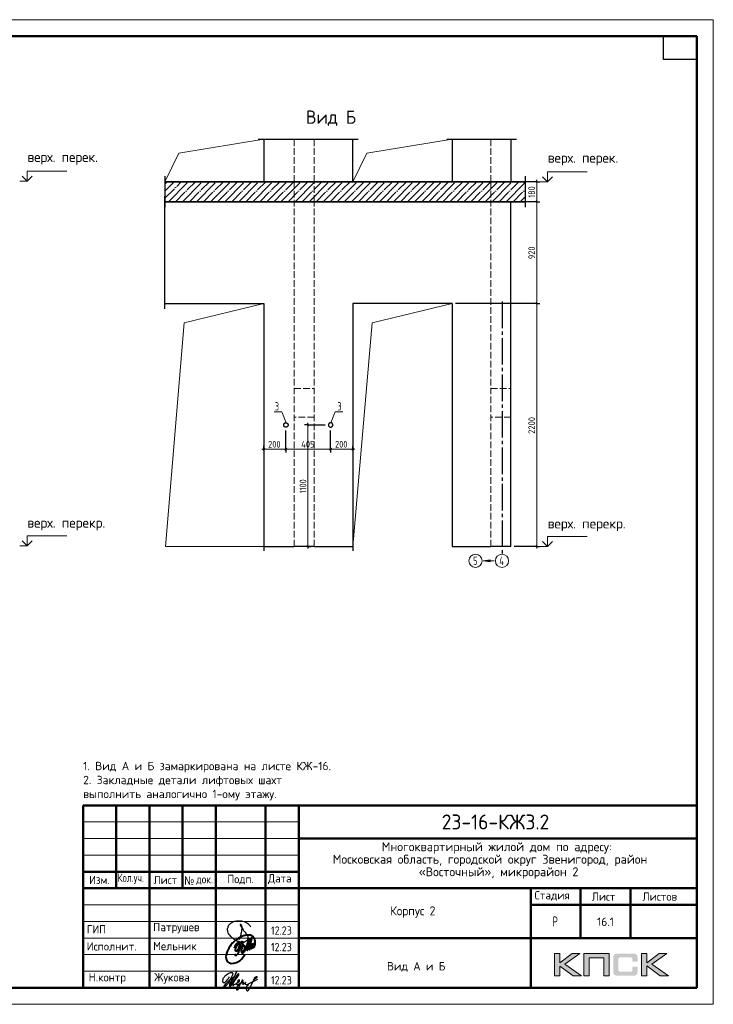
# Model space of a CAD drawing. Header units: millimetres. Extents: x -49773 to 2322955, y -3321 to 58485.
# Tile 196 of 256: x 853577 to 874490, y -1580 to 28120. Entities that reach past the tile are written whole.
import ezdxf

# ---------------------------------------------------------------- set-up
doc = ezdxf.new("R2010")
doc.units = ezdxf.units.MM
for name, pattern in [('______11', [500, 400, -50, 0, -50]), ('______2', [270, 200, -70]), ('______5', [1100, 800, -100, 100, -100])]:
    doc.linetypes.add(name, pattern=pattern)
for name, color, linetype, lineweight in [('Standard', 7, 'Continuous', 25), ('Высотная отметки_ общее', 7, 'Continuous', 13), ('Основная', 7, 'Continuous', 40), ('Перекрытие_ общее', 7, 'Continuous', 35), ('Размерная линия_ общее', 7, 'Continuous', 13), ('Стена наружная_ Сайдинг', 7, 'Continuous', 35), ('Стена_ общее', 7, 'Continuous', 35)]:
    doc.layers.add(name, color=color, linetype=linetype, lineweight=lineweight)
doc.layers.add('Осевая линия_ общее', color=7, linetype='______5', lineweight=13, true_color=0xa0a0a0)
doc.styles.add('ISOCPEUR', font='txt')
doc.styles.add('Segoe UI Symbol', font='txt')

# ---------------------------------------------------------------- blocks, each defined once
blk = doc.blocks.new('яяя')
at = {"lineweight": 30}
for points in [[(345424, 110432), (345425, 110410), (345424, 110397), (345417, 110379), (345406, 110350), (345390, 110319), (345357, 110275), (345310, 110221), (345265, 110176), (345198, 110110), (345161, 110077), (345133, 110066), (345116, 110066), (345102, 110075), (345090, 110091), (345082, 110115), (345074, 110146), (345066, 110182), (345064, 110206), (345067, 110234), (345077, 110278), (345095, 110320), (345114, 110361), (345134, 110395), (345159, 110428), (345195, 110469), (345228, 110506), (345284, 110560), (345331, 110595), (345379, 110625), (345435, 110648), (345486, 110670), (345532, 110686), (345573, 110696), (345605, 110698), (345621, 110695), (345635, 110687), (345648, 110671), (345656, 110649), (345659, 110625), (345659, 110583), (345656, 110553), (345647, 110523), (345635, 110489), (345387, 110033), (345349, 109985), (345311, 109948), (345247, 109889), (345209, 109858), (345192, 109844), (345180, 109837), (345157, 109833), (345150, 109835), (345140, 109842), (345135, 109856), (345138, 109881), (345148, 109892), (345183, 109930), (345267, 110024), (345343, 110105), (345455, 110213), (345617, 110343), (345775, 110456), (345811, 110526), (345838, 110607), (345890, 110740), (345902, 110771), (345698, 110295), (345672, 110226), (345626, 110132), (345572, 110032), (345518, 109953), (345481, 109918), (345497, 110001), (345567, 110147), (345655, 110301), (345760, 110442)], [(345481, 109918), (345476, 109896), (345475, 109874), (345485, 109861), (345506, 109866), (345539, 109891), (345632, 109983), (345968, 110450), (346022, 110527), (346029, 110560), (346027, 110579), (346026, 110590), (346010, 110605), (345993, 110609), (345975, 110601), (345962, 110584), (345954, 110562), (345857, 110421), (345783, 110292), (345741, 110183), (345701, 110079), (345665, 109985), (345660, 109952), (345666, 109929), (345669, 109915), (345682, 109910), (345702, 109914), (345735, 109941), (345846, 110007), (346065, 110160), (346075, 110193), (346070, 110217), (346066, 110236), (346052, 110241), (346030, 110241), (346007, 110228), (345978, 110203), (345960, 110164), (345892, 110010), (345895, 109986), (345904, 109966), (345925, 109964), (345969, 109968), (346045, 110000), (346218, 110114), (346261, 110154), (346280, 110184), (346282, 110210), (346278, 110225), (346263, 110229), (346241, 110222), (346220, 110198), (346162, 110049), (345989, 109904), (345932, 109849), (345906, 109805), (345891, 109739), (345890, 109690), (345899, 109652), (345924, 109647), (345956, 109655), (345980, 109674), (346058, 109838), (346158, 110046), (346261, 110098), (346314, 110120), (346292, 110079), (346269, 110036), (346261, 110008), (346267, 109998), (346293, 109998), (346363, 110039), (346445, 110095), (346421, 110068), (346414, 110040), (346407, 110011), (346416, 109990), (346466, 109972), (346509, 109977), (346574, 109984), (347172, 110293)], [(346586, 109971), (346543, 109917), (346509, 109873), (346489, 109825), (346475, 109767), (346472, 109710), (346478, 109675), (346485, 109641), (346501, 109621), (346517, 109602), (346542, 109589), (346568, 109592), (346605, 109620), (346680, 109731), (346736, 109842), (346865, 110115), (346962, 110290), (346969, 110318), (346979, 110360), (347013, 110403), (347056, 110434), (347091, 110450), (347109, 110450), (347121, 110434), (347115, 110405), (347072, 110355), (347012, 110307), (346924, 110222)]]:
    blk.add_lwpolyline(points, dxfattribs=at)
blk = doc.blocks.new('Из_буфера32210')
at = {"color": 7, "lineweight": 25}
blk.add_lwpolyline([(357, 84), (386, 160), (399, 213), (405, 239), (412, 268), (420, 299), (427, 339), (434, 380), (437, 414), (438, 442), (436, 466), (430, 489), (425, 504), (417, 519), (409, 531), (405, 535), (403, 536), (400, 539), (394, 541), (387, 543), (383, 542), (379, 539), (377, 534), (377, 528), (379, 523), (438, 428), (470, 382), (484, 365), (504, 341), (528, 310), (551, 280), (562, 264), (575, 247), (582, 235), (589, 220), (599, 198), (606, 184), (610, 167), (611, 155), (612, 143), (611, 127), (609, 116), (603, 96), (596, 82), (588, 69), (579, 56), (563, 43), (551, 34), (539, 25), (524, 16), (511, 10), (494, 5), (481, 3), (456, 0), (432, 1), (415, 3), (396, 6), (375, 11), (355, 19), (336, 24), (310, 31), (293, 39), (269, 53), (243, 69), (223, 80), (202, 93), (180, 109), (152, 128), (126, 152), (98, 182), (77, 211), (52, 241), (32, 266), (20, 293), (8, 329), (3, 348), (1, 373), (0, 393), (1, 417), (6, 440), (13, 454), (20, 476), (26, 497), (38, 517), (47, 529), (60, 548), (75, 563), (95, 581), (115, 593), (135, 606), (161, 618), (187, 628), (213, 638), (251, 647), (282, 653), (319, 655), (353, 655), (384, 652), (418, 648), (460, 641), (503, 628), (544, 611), (579, 594), (611, 573), (639, 545), (666, 515), (679, 496), (694, 471)], dxfattribs=at)
blk = doc.blocks.new('Из_буфера5543')
at = {"layer": 'Основная'}
for points in [[(762, 497), (761, 475), (762, 458), (767, 452), (778, 451), (786, 456), (792, 470), (796, 479), (799, 485), (802, 495), (805, 507), (808, 516), (812, 533), (814, 535), (801, 505), (800, 490), (800, 477), (805, 470), (820, 476), (824, 483), (826, 494), (829, 504), (833, 526), (835, 530), (842, 548), (846, 564), (852, 580), (855, 593), (859, 605), (862, 610), (866, 617), (856, 574), (856, 555), (851, 540), (848, 519), (849, 504), (848, 495), (853, 493), (861, 496), (863, 501), (868, 518), (873, 541), (876, 550), (880, 574), (883, 591), (886, 612), (881, 686), (874, 707), (870, 726), (859, 756), (851, 767), (838, 790), (819, 809), (794, 828), (785, 830), (763, 839), (748, 848), (721, 853), (704, 855), (666, 856), (639, 856), (599, 849), (579, 842), (535, 829), (485, 816), (420, 783), (378, 759), (341, 732), (282, 688), (227, 640), (195, 610), (157, 566), (127, 518), (88, 464), (57, 403), (39, 361), (27, 325), (16, 296), (6, 253), (0, 203), (7, 156), (13, 124), (29, 84), (60, 48), (75, 35), (98, 20), (138, 4), (165, 0), (237, 4), (277, 13), (317, 25), (365, 46), (428, 93), (474, 130), (516, 180), (554, 236), (582, 281)], [(265, 457), (281, 514), (299, 558), (312, 579), (332, 604), (345, 612), (360, 622), (376, 623), (382, 623), (387, 620), (391, 616), (396, 603), (399, 595), (402, 580), (403, 561), (401, 532), (394, 489), (386, 464), (379, 450), (372, 431), (365, 419), (358, 406), (348, 395), (338, 381), (328, 373), (313, 368), (304, 368), (296, 375), (294, 382), (290, 395), (293, 410), (293, 423), (297, 453), (305, 480), (308, 489), (320, 515), (328, 532), (344, 563), (361, 581), (377, 600), (395, 620), (414, 636), (448, 646), (472, 651), (482, 649), (493, 639), (502, 619), (507, 608), (508, 574), (505, 541), (499, 519), (483, 494), (469, 476), (459, 470), (443, 469), (439, 469)], [(503, 678), (478, 638), (464, 604), (452, 565), (440, 538), (428, 496), (422, 475), (417, 459), (413, 438), (402, 411), (395, 387), (383, 357), (378, 335), (370, 322), (367, 317), (359, 302), (348, 280), (336, 260), (324, 251), (310, 240), (299, 237), (292, 237), (288, 239), (281, 248), (278, 254), (278, 272), (276, 276), (276, 280)], [(496, 377), (509, 373), (536, 381), (548, 392), (559, 405), (565, 424), (573, 446), (576, 461), (579, 481), (579, 496), (575, 512), (567, 526), (551, 531), (538, 533), (529, 527), (518, 519), (505, 506), (501, 498), (495, 491), (490, 482), (482, 466), (479, 458), (472, 435), (468, 429), (464, 416), (460, 401), (461, 392), (462, 373), (465, 356), (469, 345), (477, 337), (483, 324), (496, 316), (511, 315), (524, 318), (535, 326), (547, 340), (554, 347), (566, 364), (572, 374), (579, 385), (593, 419), (599, 436), (606, 452), (616, 479), (623, 504), (629, 521), (635, 533), (637, 542), (643, 556), (644, 557), (652, 576), (658, 592), (688, 673), (724, 750), (651, 489), (636, 412), (636, 406), (639, 402), (645, 401), (649, 402), (651, 406), (655, 416), (660, 420), (661, 427), (665, 436), (668, 446), (753, 720), (780, 779), (715, 511), (710, 476), (706, 424), (712, 420), (718, 419), (725, 426), (729, 430), (733, 436), (737, 445), (741, 458), (745, 471), (747, 484), (749, 488), (761, 511), (768, 534), (772, 548), (776, 561), (781, 570), (788, 582), (792, 587), (802, 594), (804, 592), (807, 589), (807, 579), (807, 575), (804, 562), (805, 556), (800, 541), (793, 526), (784, 512), (774, 498), (767, 491), (762, 486), (760, 488), (763, 507), (764, 513), (767, 525), (769, 537), (771, 545)]]:
    blk.add_lwpolyline(points, dxfattribs=at)

msp = doc.modelspace()

# ---------------------------------------------------------------- hatches: boundary and pattern name
h = msp.add_hatch(color=256)
h.paths.add_polyline_path([(870462.8, -51.1), (870235.3, -51.1), (869863.3, -331.2), (869863.3, -51.1), (869705.7, -51.1), (869705.7, -723.2), (869863.3, -723.2), (869863.3, -428), (870265.8, -723.2), (870517.5, -723.2), (870016.8, -367.8)])
h.paths.add_polyline_path([(870745.7, -177.7), (871191, -177.7), (871191, -723.2), (871347.2, -723.2), (871347.2, -51.1), (871180.6, -51.1), (870589.4, -51.1), (870589.4, -210.2), (870589.4, -723.2), (870745.7, -723.2)])
h.paths.add_polyline_path([(872485.4, -47.7), (872327.7, -47.7), (872327.7, -720.5), (872485.4, -720.5), (872485.4, -424.5), (872887.8, -720.5), (873139.5, -720.5), (872638.9, -364.4), (873084.9, -47.7), (872858.1, -47.7), (872485.4, -327.7)])
msp.add_hatch(color=256).paths.add_polyline_path([(872196.4, -122.3), (872194.3, -114.7), (872191.5, -108.5), (872188.1, -102.3), (872184.6, -96.1), (872181.1, -91.2), (872177, -86.4), (872172.9, -81.5), (872168.7, -77.4), (872163.2, -73.9), (872157.6, -69.8), (872151.4, -66.3), (872144.5, -63.6), (872137.6, -60.8), (872130, -58), (872122.4, -56), (872104.4, -52.5), (872085, -49.7), (872063.6, -48.4), (872040.1, -47.7), (871639, -47.7), (871615.5, -48.4), (871594.8, -49.7), (871574.7, -52.5), (871557.4, -56), (871549.1, -58.7), (871541.5, -60.8), (871534.6, -63.6), (871528.4, -67), (871522.2, -69.8), (871516, -73.9), (871511.1, -77.4), (871506.3, -81.5), (871502.1, -86.4), (871498.7, -91.2), (871494.5, -96.1), (871491.1, -102.3), (871488.3, -108.5), (871485.5, -115.4), (871482.8, -122.3), (871480.7, -130), (871477.2, -146.5), (871474.5, -164.5), (871472.4, -184.6), (871472.4, -206.7), (871472.4, -560.7), (871472.4, -582.9), (871474.5, -602.9), (871477.2, -621.6), (871480.7, -638.2), (871482.8, -645.8), (871485.5, -652.7), (871488.3, -659.6), (871491.1, -665.8), (871494.5, -671.4), (871498.7, -676.9), (871502.1, -681.7), (871506.3, -686.6), (871511.1, -690.7), (871516.6, -694.2), (871522.2, -697.7), (871528.4, -701.1), (871534.6, -704.6), (871542.2, -706.6), (871549.1, -709.4), (871557.4, -711.5), (871574.7, -715.6), (871594.8, -717.7), (871616.2, -719.8), (871639, -720.5), (872040.1, -720.5), (872063.6, -719.8), (872085, -718.4), (872104.4, -715.6), (872121.7, -712.2), (872130, -709.4), (872137.6, -707.3), (872144.5, -704.6), (872151.4, -701.1), (872157.6, -698.3), (872163.2, -694.2), (872168.7, -690.7), (872172.9, -686.6), (872177, -682.4), (872181.1, -676.9), (872184.6, -672.1), (872188.1, -665.8), (872191.5, -659.6), (872194.3, -653.4), (872196.4, -645.8), (872199.1, -638.2), (872202.6, -621.6), (872205.4, -603.6), (872206.7, -582.9), (872207.4, -560.7), (872207.4, -449.4), (872050.5, -449.4), (872050.5, -540), (872050.5, -546.2), (872049.8, -552.4), (872048.4, -558), (872047, -563.5), (872044.9, -568.3), (872042.9, -572.5), (872040.1, -576.6), (872036.6, -580.1), (872033.2, -583.6), (872029, -586.3), (872024.2, -588.4), (872019.3, -590.5), (872014.5, -591.9), (872008.3, -592.5), (872002.1, -593.2), (871995.8, -593.9), (871672.2, -593.9), (871666.7, -593.2), (871661.9, -592.5), (871657.7, -590.5), (871653.6, -588.4), (871649.4, -585.6), (871645.9, -582.9), (871642.5, -579.4), (871639.7, -575.3), (871637, -571.1), (871634.9, -567), (871632.8, -562.1), (871631.4, -557.3), (871629.4, -547.6), (871628.7, -537.9), (871628.7, -215), (871628.7, -209.5), (871629.4, -203.9), (871630.7, -199.1), (871632.1, -194.3), (871633.5, -190.1), (871635.6, -186.7), (871638.3, -183.2), (871641.1, -179.7), (871644.6, -177), (871648, -174.2), (871652.2, -172.1), (871656.3, -170.7), (871661.2, -169.4), (871666, -168.7), (871671.5, -168), (871677.1, -168), (871995.8, -168), (872002.1, -168), (872008.3, -168.7), (872013.8, -170.1), (872018.7, -171.4), (872023.5, -173.5), (872028.3, -175.6), (872032.5, -179), (872035.9, -181.8), (872039.4, -186), (872042.2, -190.1), (872044.9, -194.3), (872047, -199.1), (872048.4, -203.9), (872049.8, -209.5), (872050.5, -215.7), (872050.5, -221.9), (872050.5, -295.9), (872207.4, -295.9), (872207.4, -206.7), (872206.7, -184.6), (872205.4, -164.5), (872202.6, -146.5), (872198.4, -130)])
at = {"layer": 'Осевая линия_ общее', "linetype": 'Continuous', "lineweight": 13, "transparency": 33554687}
msp.add_hatch(color=7, dxfattribs=at).paths.add_polyline_path([(867762.3, 11826.3), (867552.3, 11796.4), (867762.3, 11766.3)])

# ---------------------------------------------------------------- linework, layer by layer
at = {"lineweight": 0}
for points in [[(869705.7, -723.2), (869705.7, -51.1), (869863.3, -51.1), (869863.3, -331.2), (870235.3, -51.1), (870462.8, -51.1), (870016.8, -367.8), (870517.5, -723.2), (870265.8, -723.2), (869863.3, -428), (869863.3, -723.2), (869705.7, -723.2)], [(870745.7, -723.2), (870745.7, -177.7), (871191, -177.7), (871191, -723.2), (871347.2, -723.2), (871347.2, -51.1), (871180.6, -51.1), (870589.4, -51.1), (870589.4, -210.2), (870589.4, -723.2), (870745.7, -723.2)], [(872327.7, -720.5), (872327.7, -47.7), (872485.4, -47.7), (872485.4, -327.7), (872858.1, -47.7), (873084.9, -47.7), (872638.9, -364.4), (873139.5, -720.5), (872887.8, -720.5), (872485.4, -424.5), (872485.4, -720.5), (872327.7, -720.5)]]:
    msp.add_lwpolyline(points, close=True, dxfattribs=at)
at = {"layer": 'Standard', "color": 7, "linetype": 'Continuous', "lineweight": 25, "transparency": 33554687}
for p, q in [((860769, 24515.3), (862019, 24515.3)), ((861685.7, 24515.3), (862619, 24515.3)), ((862285.7, 24515.3), (863785.7, 24515.3)), ((866452.3, 24515.3), (867952.3, 24515.3)), ((867619, 24515.3), (868552.3, 24515.3)), ((857956.6, 23396.4), (857956.6, 22463)), ((868823.3, 22463), (868823.3, 23396.4)), ((857956.6, 19396.4), (857956.6, 22796.4))]:
    msp.add_line(p, q, dxfattribs=at)
at = {"layer": 'Standard', "color": 253, "linetype": '______11', "lineweight": 13, "true_color": 0xababab, "transparency": 33554687}
for p, q in [((857956.6, 23161.8), (858024.5, 23229.7)), ((857956.6, 22737.5), (858448.7, 23229.7)), ((858273, 22629.7), (858873, 23229.7)), ((858697.3, 22629.7), (859297.3, 23229.7)), ((859121.5, 22629.7), (859721.5, 23229.7)), ((859545.8, 22629.7), (860145.8, 23229.7)), ((859970, 22629.7), (860570.1, 23229.7)), ((860394.3, 22629.7), (860994.3, 23229.7)), ((860818.6, 22629.7), (861418.6, 23229.7)), ((861242.8, 22629.7), (861842.8, 23229.7)), ((861667.1, 22629.7), (862267.1, 23229.7)), ((862091.4, 22629.7), (862691.4, 23229.7)), ((862515.6, 22629.7), (863115.6, 23229.7)), ((862939.9, 22629.7), (863539.9, 23229.7)), ((863364.2, 22629.7), (863964.2, 23229.7)), ((863788.4, 22629.7), (864388.4, 23229.7)), ((864212.7, 22629.7), (864812.7, 23229.7)), ((864637, 22629.7), (865237, 23229.7)), ((865061.2, 22629.7), (865661.2, 23229.7)), ((865485.5, 22629.7), (866085.5, 23229.7)), ((865909.7, 22629.7), (866509.8, 23229.7)), ((866334, 22629.7), (866934, 23229.7)), ((866758.3, 22629.7), (867358.3, 23229.7)), ((867182.5, 22629.7), (867782.5, 23229.7)), ((867606.8, 22629.7), (868206.8, 23229.7)), ((868031.1, 22629.7), (868631.1, 23229.7)), ((868455.3, 22629.7), (868823.3, 22997.6))]:
    msp.add_line(p, q, dxfattribs=at)
at = {"layer": 'Standard', "color": 253, "linetype": '______5', "lineweight": 13, "true_color": 0xababab, "transparency": 33554687}
for p, q in [((857956.6, 22949.7), (858236.6, 23229.7)), ((858060.9, 22629.7), (858660.9, 23229.7)), ((858485.1, 22629.7), (859085.1, 23229.7)), ((858909.4, 22629.7), (859509.4, 23229.7)), ((859333.7, 22629.7), (859933.7, 23229.7)), ((859757.9, 22629.7), (860357.9, 23229.7)), ((860182.2, 22629.7), (860782.2, 23229.7)), ((860606.4, 22629.7), (861206.5, 23229.7)), ((861030.7, 22629.7), (861630.7, 23229.7)), ((861455, 22629.7), (862055, 23229.7)), ((861879.2, 22629.7), (862479.2, 23229.7)), ((862303.5, 22629.7), (862903.5, 23229.7)), ((862727.8, 22629.7), (863327.8, 23229.7)), ((863152, 22629.7), (863752, 23229.7)), ((863576.3, 22629.7), (864176.3, 23229.7)), ((864000.6, 22629.7), (864600.6, 23229.7)), ((864424.8, 22629.7), (865024.8, 23229.7)), ((864849.1, 22629.7), (865449.1, 23229.7)), ((865273.4, 22629.7), (865873.4, 23229.7)), ((865697.6, 22629.7), (866297.6, 23229.7)), ((866121.9, 22629.7), (866721.9, 23229.7)), ((866546.1, 22629.7), (867146.1, 23229.7)), ((866970.4, 22629.7), (867570.4, 23229.7)), ((867394.7, 22629.7), (867994.7, 23229.7)), ((867818.9, 22629.7), (868418.9, 23229.7)), ((868243.2, 22629.7), (868823.3, 23209.7)), ((868667.5, 22629.7), (868823.3, 22785.5))]:
    msp.add_line(p, q, dxfattribs=at)
at = {"layer": 'Standard', "color": 7, "linetype": 'Continuous', "lineweight": 35, "transparency": 33554687}
for p, q in [((868823.3, 23229.7), (857956.6, 23229.7)), ((857956.6, 22629.7), (868823.3, 22629.7))]:
    msp.add_line(p, q, dxfattribs=at)
at = {"layer": 'Standard', "color": 7, "linetype": 'Continuous', "lineweight": 13, "transparency": 33554687}
msp.add_lwpolyline([(832489.9, -1580.1), (874489.9, -1580.1), (874489.9, 28119.9), (832489.9, 28119.9), (832489.9, -1580.1)], close=True, dxfattribs=at)
at = {"layer": 'Standard', "color": 7, "linetype": 'Continuous', "lineweight": 50, "transparency": 33554687}
msp.add_lwpolyline([(834489.9, 27619.9), (873989.9, 27619.9), (873989.9, -1080.1), (834489.9, -1080.1), (834489.9, 27619.9)], close=True, dxfattribs=at)
at = {"layer": 'Standard', "color": 7, "linetype": 'Continuous', "lineweight": 25, "transparency": 33554687}
msp.add_lwpolyline([(873989.9, 27619.9), (873989.9, 26919.9), (872989.9, 26919.9), (872989.9, 27619.9), (873989.9, 27619.9)], close=True, dxfattribs=at)
at = {"layer": 'Высотная отметки_ общее', "color": 7, "linetype": 'Continuous', "lineweight": 13, "transparency": 33554687}
for p, q in [((853799.5, 23252.9), (853799.5, 23552.9)), ((853799.5, 23552.9), (854999.5, 23552.9)), ((869489.1, 23229.7), (869489.1, 23529.7)), ((869489.1, 23529.7), (870689.1, 23529.7)), ((853799.5, 23252.9), (853649.5, 23402.9)), ((853799.5, 23252.9), (853949.5, 23402.9)), ((853799.5, 23252.9), (853799.5, 23252.9)), ((853799.5, 23252.9), (853799.5, 23252.9)), ((853799.5, 23252.9), (853799.5, 23252.9)), ((853799.5, 23252.9), (853799.5, 23252.9)), ((869489.1, 23229.7), (869339.1, 23379.7)), ((869489.1, 23229.7), (869639.1, 23379.7)), ((869489.1, 23229.7), (869489.1, 23229.7)), ((869489.1, 23229.7), (869489.1, 23229.7)), ((869489.1, 23229.7), (869489.1, 23229.7)), ((869489.1, 23229.7), (869489.1, 23229.7)), ((853799.5, 12252.9), (853799.5, 12552.9)), ((853799.5, 12552.9), (854999.5, 12552.9)), ((869489.1, 12229.7), (869489.1, 12529.7)), ((869489.1, 12529.7), (870689.1, 12529.7)), ((853799.5, 12252.9), (853579.1, 12252.9)), ((853799.5, 12252.9), (853649.5, 12402.9)), ((853799.5, 12252.9), (853949.5, 12402.9)), ((853799.5, 12252.9), (853799.5, 12252.9)), ((853799.5, 12252.9), (853799.5, 12252.9)), ((853799.5, 12252.9), (853799.5, 12252.9)), ((853799.5, 12252.9), (853799.5, 12252.9)), ((869489.1, 12229.7), (869268.6, 12229.7)), ((869489.1, 12229.7), (869339.1, 12379.7)), ((869489.1, 12229.7), (869639.1, 12379.7)), ((869489.1, 12229.7), (869489.1, 12229.7)), ((869489.1, 12229.7), (869489.1, 12229.7)), ((869489.1, 12229.7), (869489.1, 12229.7)), ((869489.1, 12229.7), (869489.1, 12229.7))]:
    msp.add_line(p, q, dxfattribs=at)
for points in [[(853799.5, 23252.9), (853765.7, 23252.9), (853765.7, 23252.9), (853579.1, 23252.9)], [(869489.1, 23229.7), (869455.2, 23229.7), (869455.2, 23229.7), (869268.6, 23229.7)]]:
    msp.add_lwpolyline(points, dxfattribs=at)
at = {"layer": 'Осевая линия_ общее', "color": 253, "linetype": '______5', "lineweight": -3, "true_color": 0xa0a0a0, "transparency": 33554687}
msp.add_line((868119, 19614.7), (868119, 11996.4), dxfattribs=at)
at = {"layer": 'Осевая линия_ общее', "color": 7, "linetype": 'Continuous', "lineweight": 13, "transparency": 33554687}
for p, q in [((860935.7, 12229.7), (857970.5, 12229.7)), ((867762.3, 11826.3), (867552.3, 11796.4)), ((867885.7, 11796.4), (867552.3, 11796.4)), ((867552.3, 11796.4), (867552.3, 11796.4)), ((867552.3, 11796.4), (867552.3, 11796.4)), ((867552.3, 11796.4), (867552.3, 11796.4)), ((867552.3, 11796.4), (867762.3, 11766.3)), ((867762.3, 11766.3), (867762.3, 11826.3)), ((867762.3, 11796.4), (867777.3, 11796.4))]:
    msp.add_line(p, q, dxfattribs=at)
for points in [[(857952.3, 23229.7), (858376.6, 24091.1), (860935.7, 24515.3)], [(863619, 23229.7), (864043.3, 24091.1), (866619, 24515.3)], [(857970.5, 12229.7), (858531.6, 18973.8), (860935.7, 19563)], [(863619, 12229.7), (864208.2, 18973.8), (866619, 19563)], [(861609.3, 15962.7), (861482.7, 16292.6), (861249.4, 16292.6)], [(862959.3, 15962.7), (863085.9, 16292.6), (863319.2, 16292.6)]]:
    msp.add_lwpolyline(points, dxfattribs=at)
for centre in [(867319, 11796.4), (868119, 11796.4)]:
    msp.add_circle(centre, 200, dxfattribs=at)
at = {"layer": 'Перекрытие_ общее', "color": 253, "linetype": '______2', "lineweight": 18, "true_color": 0xababab, "transparency": 33554687}
for p, q in [((861852.3, 23229.7), (861852.3, 22629.7)), ((862452.3, 22629.7), (862452.3, 23229.7)), ((867785.7, 23229.7), (867785.7, 22629.7))]:
    msp.add_line(p, q, dxfattribs=at)
at = {"layer": 'Размерная линия_ общее', "color": 253, "linetype": 'Continuous', "lineweight": -3, "true_color": 0xa0a0a0, "transparency": 33554687}
for p, q in [((869164.3, 23229.7), (868741.9, 23229.7)), ((869164.3, 23229.7), (869064.3, 23229.7)), ((869164.3, 23229.7), (869264.3, 23229.7)), ((869164.3, 22629.7), (869064.3, 22629.7)), ((869164.3, 22629.7), (869264.3, 22629.7)), ((869164.3, 19563), (869064.3, 19563)), ((869164.3, 19563), (869264.3, 19563)), ((862268.2, 15896.4), (862168.2, 15896.4)), ((862268.2, 15896.4), (862368.2, 15896.4)), ((862268.2, 15896.4), (862785.7, 15896.4)), ((860935.7, 15162.7), (860935.7, 15262.7)), ((860935.7, 15162.7), (860935.7, 15062.7)), ((860935.7, 15162.7), (860935.7, 12096.4)), ((861602.3, 15162.7), (861602.3, 15262.7)), ((861602.3, 15162.7), (861602.3, 15062.7)), ((862952.3, 15162.7), (862952.3, 15262.7)), ((862952.3, 15162.7), (862952.3, 15062.7)), ((863619, 15162.7), (863619, 15262.7)), ((863619, 15162.7), (863619, 15062.7)), ((863619, 15162.7), (863619, 12096.4)), ((862268.2, 12229.7), (862168.2, 12229.7)), ((862268.2, 12229.7), (862368.2, 12229.7)), ((862268.2, 12229.7), (862268.2, 12229.7)), ((869164.3, 12229.7), (868485.7, 12229.7)), ((869164.3, 12229.7), (869064.3, 12229.7)), ((869164.3, 12229.7), (869264.3, 12229.7))]:
    msp.add_line(p, q, dxfattribs=at)
at = {"layer": 'Размерная линия_ общее', "color": 7, "linetype": 'Continuous', "lineweight": 25, "transparency": 33554687}
for p, q in [((869194.3, 23199.7), (869134.3, 23259.7)), ((869194.3, 22599.7), (869134.3, 22659.7)), ((869194.3, 19533), (869134.3, 19593)), ((862298.2, 15866.3), (862238.2, 15926.3)), ((860905.7, 15132.7), (860965.7, 15192.7)), ((861572.3, 15132.7), (861632.3, 15192.7)), ((862922.3, 15132.7), (862982.3, 15192.7)), ((863589, 15132.7), (863649, 15192.7)), ((862298.2, 12199.7), (862238.2, 12259.7)), ((869194.3, 12199.7), (869134.3, 12259.7))]:
    msp.add_line(p, q, dxfattribs=at)
at = {"layer": 'Размерная линия_ общее', "color": 7, "linetype": 'Continuous', "lineweight": 13, "transparency": 33554687}
for p, q in [((869164.3, 23229.7), (869164.3, 23289.7)), ((869164.3, 22629.7), (869164.3, 23229.7)), ((869164.3, 19563), (869164.3, 22629.7)), ((862268.2, 15896.4), (862268.2, 15956.3)), ((860935.7, 15162.7), (860875.7, 15162.7)), ((860935.7, 15162.7), (861602.3, 15162.7)), ((861602.3, 15162.7), (862952.3, 15162.7)), ((862952.3, 15162.7), (863619, 15162.7)), ((863619, 15162.7), (863679, 15162.7)), ((862268.2, 12229.7), (862268.2, 12169.7)), ((869164.3, 12229.7), (869164.3, 12169.7))]:
    msp.add_line(p, q, dxfattribs=at)
at = {"layer": 'Размерная линия_ общее', "color": 253, "linetype": 'Continuous', "lineweight": -3, "true_color": 0xa0a0a0, "transparency": 33554687}
for points in [[(869164.3, 22629.7), (869144.3, 22629.7), (869144.3, 22629.7), (868485.7, 22629.7)], [(869164.3, 19563), (869144.3, 19563), (869144.3, 19563), (869144.3, 19563), (869144.3, 19563), (866719, 19563)], [(861602.3, 15162.7), (861602.3, 15182.7), (861602.3, 15182.7), (861602.3, 15182.7), (861602.3, 15182.7), (861602.3, 15706.7), (861602.3, 15706.7), (861602.3, 15729.7)], [(862952.3, 15162.7), (862952.3, 15182.7), (862952.3, 15182.7), (862952.3, 15729.7)]]:
    msp.add_lwpolyline(points, dxfattribs=at)
at = {"layer": 'Размерная линия_ общее', "color": 7, "linetype": 'Continuous', "lineweight": 13, "transparency": 33554687}
for points in [[(869164.3, 12229.7), (869164.3, 15640.7), (869164.3, 15640.7), (869164.3, 19563)], [(862268.2, 12229.7), (862268.2, 13779.8), (862268.2, 13779.8), (862268.2, 15896.4)]]:
    msp.add_lwpolyline(points, dxfattribs=at)
at = {"layer": 'Стена наружная_ Сайдинг', "color": 7, "linetype": 'Continuous', "lineweight": 50, "transparency": 33554687}
for p, q in [((855489.8, 4419.9), (873989.9, 4419.9)), ((855489.8, -1080.1), (855489.8, 4419.9)), ((859489.8, -1080.1), (859489.8, 4419.9)), ((873989.9, 4419.9), (873989.9, -1080.1)), ((861989.8, 3419.9), (873989.9, 3419.9)), ((861989.8, 2419.9), (855489.8, 2419.9)), ((855489.8, 1919.9), (861989.8, 1919.9)), ((861989.8, 1919.9), (873989.9, 1919.9)), ((868989.9, 1419.9), (873989.9, 1419.9)), ((861989.8, 419.9), (873989.9, 419.9)), ((855489.8, -1080.1), (873989.9, -1080.1))]:
    msp.add_line(p, q, dxfattribs=at)
at = {"layer": 'Стена наружная_ Сайдинг', "color": 7, "linetype": 'Continuous', "lineweight": 13, "transparency": 33554687}
for p, q in [((855489.8, 3919.9), (861989.8, 3919.9)), ((855489.8, 3419.9), (861989.8, 3419.9)), ((855489.8, 2919.9), (861989.8, 2919.9)), ((855489.8, 1419.9), (861989.8, 1419.9)), ((855489.8, 919.9), (861989.8, 919.9)), ((855489.8, 419.9), (861989.8, 419.9)), ((855489.8, -80.1), (861989.8, -80.1)), ((855489.8, -580.1), (861989.8, -580.1))]:
    msp.add_line(p, q, dxfattribs=at)
at = {"layer": 'Стена наружная_ Сайдинг', "color": 7, "linetype": 'Continuous', "lineweight": 50, "transparency": 33554687}
for points in [[(856489.8, 4419.9), (856489.8, 3169.9), (856489.8, 1919.9)], [(857489.8, 4419.9), (857489.8, 1669.9), (857489.8, -1080.1)], [(858489.8, 4419.9), (858489.8, 3169.9), (858489.8, 1919.9)], [(860989.8, 4419.9), (860989.8, 1669.9), (860989.8, -1080.1)], [(861989.8, 4419.9), (861989.8, 1669.9), (861989.8, -1080.1)], [(868989.9, -1080.1), (868989.9, 419.9), (868989.9, 1919.9)], [(870489.9, 419.9), (870489.9, 1169.9), (870489.9, 1919.9)], [(871989.9, 1919.9), (871989.9, 1169.9), (871989.9, 419.9)]]:
    msp.add_lwpolyline(points, dxfattribs=at)
at = {"layer": 'Стена_ общее', "color": 7, "linetype": 'Continuous', "lineweight": 25, "transparency": 33554687}
for p, q in [((860935.7, 24515.3), (860935.7, 23229.7)), ((863619, 23229.7), (863619, 24515.3)), ((866619, 24515.3), (866619, 23229.7)), ((868385.7, 24515.3), (868385.7, 23229.7)), ((868385.7, 12229.7), (868385.7, 22629.7)), ((857956.6, 19563), (860935.7, 19563)), ((860935.7, 19563), (860935.7, 12229.7)), ((863619, 19563), (863619, 12229.7)), ((866619, 19563), (863619, 19563)), ((866619, 19563), (866619, 12229.7)), ((861535.7, 15896.4), (861536, 15903.3)), ((861536, 15889.4), (861535.7, 15896.4)), ((861536, 15903.3), (861537.1, 15910.2)), ((861537.1, 15882.5), (861536, 15889.4)), ((861537.1, 15910.2), (861538.9, 15916.9)), ((861538.9, 15875.7), (861537.1, 15882.5)), ((861538.9, 15916.9), (861541.4, 15923.5)), ((861541.4, 15869.2), (861538.9, 15875.7)), ((861541.4, 15923.5), (861544.6, 15929.7)), ((861544.6, 15863), (861541.4, 15869.2)), ((861544.6, 15929.7), (861548.4, 15935.5)), ((861548.4, 15857.2), (861544.6, 15863)), ((861548.4, 15935.5), (861552.8, 15941)), ((861552.8, 15851.7), (861548.4, 15857.2)), ((861552.8, 15941), (861557.7, 15945.9)), ((861557.7, 15846.8), (861552.8, 15851.7)), ((861557.7, 15945.9), (861563.1, 15950.3)), ((861563.1, 15842.4), (861557.7, 15846.8)), ((861563.1, 15950.3), (861569, 15954.1)), ((861569, 15838.6), (861563.1, 15842.4)), ((861569, 15954.1), (861575.2, 15957.3)), ((861575.2, 15835.5), (861569, 15838.6)), ((861575.2, 15957.3), (861581.7, 15959.7)), ((861581.7, 15832.9), (861575.2, 15835.5)), ((861581.7, 15959.7), (861588.5, 15961.6)), ((861588.5, 15831.1), (861581.7, 15832.9)), ((861588.5, 15961.6), (861595.4, 15962.7)), ((861595.4, 15830), (861588.5, 15831.1)), ((861595.4, 15962.7), (861602.3, 15963)), ((861602.3, 15829.7), (861595.4, 15830)), ((861602.3, 15963), (861609.3, 15962.7)), ((861609.3, 15830), (861602.3, 15829.7)), ((861609.3, 15962.7), (861616.2, 15961.6)), ((861616.2, 15831.1), (861609.3, 15830)), ((861616.2, 15961.6), (861622.9, 15959.7)), ((861622.9, 15832.9), (861616.2, 15831.1)), ((861622.9, 15959.7), (861629.4, 15957.3)), ((861629.4, 15835.5), (861622.9, 15832.9)), ((861629.4, 15957.3), (861635.7, 15954.1)), ((861635.7, 15838.6), (861629.4, 15835.5)), ((861635.7, 15954.1), (861641.5, 15950.3)), ((861641.5, 15842.4), (861635.7, 15838.6)), ((861641.5, 15950.3), (861646.9, 15945.9)), ((861646.9, 15846.8), (861641.5, 15842.4)), ((861646.9, 15945.9), (861651.9, 15941)), ((861651.9, 15851.7), (861646.9, 15846.8)), ((861651.9, 15941), (861656.3, 15935.5)), ((861656.3, 15857.2), (861651.9, 15851.7)), ((861656.3, 15935.5), (861660.1, 15929.7)), ((861660.1, 15863), (861656.3, 15857.2)), ((861660.1, 15929.7), (861663.2, 15923.5)), ((861663.2, 15869.2), (861660.1, 15863)), ((861663.2, 15923.5), (861665.7, 15916.9)), ((861665.7, 15875.7), (861663.2, 15869.2)), ((861665.7, 15916.9), (861667.5, 15910.2)), ((861667.5, 15882.5), (861665.7, 15875.7)), ((861667.5, 15910.2), (861668.6, 15903.3)), ((861668.6, 15889.4), (861667.5, 15882.5)), ((861668.6, 15903.3), (861669, 15896.4)), ((861669, 15896.4), (861668.6, 15889.4)), ((862886, 15903.3), (862885.7, 15896.4)), ((862885.7, 15896.4), (862886, 15889.4)), ((862887.1, 15910.2), (862886, 15903.3)), ((862886, 15889.4), (862887.1, 15882.5)), ((862888.9, 15916.9), (862887.1, 15910.2)), ((862887.1, 15882.5), (862888.9, 15875.7)), ((862891.4, 15923.5), (862888.9, 15916.9)), ((862888.9, 15875.7), (862891.4, 15869.2)), ((862894.6, 15929.7), (862891.4, 15923.5)), ((862891.4, 15869.2), (862894.6, 15863)), ((862898.4, 15935.5), (862894.6, 15929.7)), ((862894.6, 15863), (862898.4, 15857.2)), ((862902.8, 15941), (862898.4, 15935.5)), ((862898.4, 15857.2), (862902.8, 15851.7)), ((862907.7, 15945.9), (862902.8, 15941)), ((862902.8, 15851.7), (862907.7, 15846.8)), ((862913.1, 15950.3), (862907.7, 15945.9)), ((862907.7, 15846.8), (862913.1, 15842.4)), ((862919, 15954.1), (862913.1, 15950.3)), ((862913.1, 15842.4), (862919, 15838.6)), ((862925.2, 15957.3), (862919, 15954.1)), ((862919, 15838.6), (862925.2, 15835.5)), ((862931.7, 15959.7), (862925.2, 15957.3)), ((862925.2, 15835.5), (862931.7, 15832.9)), ((862938.5, 15961.6), (862931.7, 15959.7)), ((862931.7, 15832.9), (862938.5, 15831.1)), ((862945.3, 15962.7), (862938.5, 15961.6)), ((862938.5, 15831.1), (862945.3, 15830)), ((862952.3, 15963), (862945.3, 15962.7)), ((862945.3, 15830), (862952.3, 15829.7)), ((862959.3, 15962.7), (862952.3, 15963)), ((862952.3, 15829.7), (862959.3, 15830)), ((862966.2, 15961.6), (862959.3, 15962.7)), ((862959.3, 15830), (862966.2, 15831.1)), ((862972.9, 15959.7), (862966.2, 15961.6)), ((862966.2, 15831.1), (862972.9, 15832.9)), ((862979.4, 15957.3), (862972.9, 15959.7)), ((862972.9, 15832.9), (862979.4, 15835.5)), ((862985.7, 15954.1), (862979.4, 15957.3)), ((862979.4, 15835.5), (862985.7, 15838.6)), ((862991.5, 15950.3), (862985.7, 15954.1)), ((862985.7, 15838.6), (862991.5, 15842.4)), ((862996.9, 15945.9), (862991.5, 15950.3)), ((862991.5, 15842.4), (862996.9, 15846.8)), ((863001.9, 15941), (862996.9, 15945.9)), ((862996.9, 15846.8), (863001.9, 15851.7)), ((863006.2, 15935.5), (863001.9, 15941)), ((863001.9, 15851.7), (863006.2, 15857.2)), ((863010.1, 15929.7), (863006.2, 15935.5)), ((863006.2, 15857.2), (863010.1, 15863)), ((863013.2, 15923.5), (863010.1, 15929.7)), ((863010.1, 15863), (863013.2, 15869.2)), ((863015.7, 15916.9), (863013.2, 15923.5)), ((863013.2, 15869.2), (863015.7, 15875.7)), ((863017.5, 15910.2), (863015.7, 15916.9)), ((863015.7, 15875.7), (863017.5, 15882.5)), ((863018.6, 15903.3), (863017.5, 15910.2)), ((863017.5, 15882.5), (863018.6, 15889.4)), ((863019, 15896.4), (863018.6, 15903.3)), ((863018.6, 15889.4), (863019, 15896.4)), ((860935.7, 12229.7), (861852.3, 12229.7)), ((862452.3, 12229.7), (861852.3, 12229.7)), ((862452.3, 12229.7), (863619, 12229.7)), ((866619, 12229.7), (867785.7, 12229.7)), ((868385.7, 12229.7), (867785.7, 12229.7))]:
    msp.add_line(p, q, dxfattribs=at)
at = {"layer": 'Стена_ общее', "color": 253, "linetype": '______2', "lineweight": 18, "true_color": 0xababab, "transparency": 33554687}
for p, q in [((861852.3, 23229.7), (861852.3, 24515.3)), ((862452.3, 23229.7), (862452.3, 24515.3)), ((867785.7, 23229.7), (867785.7, 24515.3)), ((861852.3, 12229.7), (861852.3, 22629.7)), ((862452.3, 12229.7), (862452.3, 22629.7)), ((867785.7, 12229.7), (867785.7, 22629.7)), ((861852.3, 16996.4), (862452.3, 16996.4)), ((867785.7, 16996.4), (868385.7, 16996.4)), ((862452.3, 16129.7), (861852.3, 16129.7)), ((868385.7, 16129.7), (867785.7, 16129.7))]:
    msp.add_line(p, q, dxfattribs=at)

# ---------------------------------------------------------------- block references
at = {"color": 1, "ltscale": 100}
msp.add_blockref('Из_буфера32210', (859844.9, 285.7), dxfattribs=at)
at = {"color": 2, "lineweight": 60, "xscale": 0.5, "yscale": 0.5, "zscale": 0.5}
msp.add_blockref('яяя', (687169.1, -55966.6), dxfattribs=at)
at = {"layer": 'Основная'}
msp.add_blockref('Из_буфера5543', (859792.3, -347), dxfattribs=at)

# ---------------------------------------------------------------- texts
at = {"layer": 'Standard', "color": 7, "linetype": 'Continuous', "lineweight": 35, "transparency": 33554687, "insert": (862206, 24917.1), "char_height": 400, "width": 1628.717, "attachment_point": 7, "style": 'ISOCPEUR'}
msp.add_mtext('\\W0.95;Вид Б', dxfattribs=at)
at = {"layer": 'Standard', "color": 7, "linetype": 'Continuous', "lineweight": 25, "transparency": 33554687}
for s, insert, char_height, width, attachment_point, style in [('\\W0.62;3', (861270.9, 16332.6), 250, 217.601, 7, 'ISOCPEUR'), ('\\W0.62;3', (863157.7, 16332.6), 250, 217.601, 7, 'ISOCPEUR'), ('\\W0.62;5', (867249, 11671.3), 250, 217.611, 7, 'ISOCPEUR'), ('\\W0.64;4', (868039, 11671.3), 250, 239.905, 7, 'ISOCPEUR'), ('\\W0.99;Многоквартирный жилой дом по адресу: ', (864493.4, 2964.9), 270, 7123.089, 7, 'ISOCPEUR'), ('\\W0.99;Московская область, городской округ Звенигород, район ', (863015.1, 2586.9), 270, 10078.117, 7, 'ISOCPEUR'), ('\\W0.99;«Восточный», микрорайон 2', (865607.1, 2208.9), 270, 4896.236, 7, 'ISOCPEUR'), ('\\W0.93;Изм.', (855671.1, 2044.6), 250, 752.897, 7, 'ISOCPEUR'), ('\\W0.79;Кол.уч.', (856526.5, 2044.6), 250, 973.657, 7, 'ISOCPEUR'), ('\\W0.94;Лист', (857614.8, 2044.6), 250, 866.919, 7, 'ISOCPEUR'), ('\\W0.91;№', (858535.3, 2027.3), 250, 477.949, 7, 'Segoe UI Symbol'), ('\\W0.84;док.', (858899.5, 2027.3), 250, 649.802, 7, 'ISOCPEUR'), ('\\W0.94;Подп.', (859839.8, 2034.2), 250, 916.954, 7, 'ISOCPEUR'), ('\\W0.94;Дата', (861067, 2044.6), 250, 967.736, 7, 'ISOCPEUR'), ('\\W0.96;Стадия', (869099.9, 1544.6), 250, 1243.904, 7, 'ISOCPEUR'), ('\\W0.94;Лист', (870827.6, 1544.6), 250, 866.919, 7, 'ISOCPEUR'), ('\\W0.96;Листов', (872353.5, 1544.6), 250, 1218.997, 7, 'ISOCPEUR'), ('\\W0.96;Корпус 2', (864747.4, 1029.9), 270, 1614.451, 7, 'ISOCPEUR'), ('\\W0.62;Р', (869647.6, 769.9), 300, 276.791, 7, 'ISOCPEUR'), ('\\W0.92;ГИП', (855600.6, 557.3), 250, 689.612, 7, 'ISOCPEUR'), ('\\W0.97;Патрушев', (857600.7, 557.3), 250, 1670.192, 7, 'ISOCPEUR'), ('\\W0.88;12.23', (861152.9, 521.1), 250, 834.251, 7, 'ISOCPEUR'), ('\\W0.96;Мельник', (857600.7, 51.2), 250, 1394.321, 7, 'ISOCPEUR'), ('\\W0.97;Исполнит.', (855594.9, 41.6), 250, 1645.076, 7, 'ISOCPEUR'), ('\\W0.88;12.23', (861152.9, 21.1), 250, 834.251, 7, 'ISOCPEUR'), ('\\A1;{\\fISOCPEUR|i0|b0;\\H250.000000;\\W1.000000;\\C7;Вид А и Б}\\P', (865533.1, -306.2), 250, 1721.212, 2, 'ISOCPEUR'), ('\\W0.96;Н.контр', (855657.4, -958.4), 250, 1319.134, 7, 'ISOCPEUR'), ('\\W0.96;Жукова', (857632.3, -958.4), 250, 1269.071, 7, 'ISOCPEUR'), ('\\W0.88;12.23', (861152.9, -978.9), 250, 834.251, 7, 'ISOCPEUR')]:
    msp.add_mtext(s, dxfattribs=dict(at, insert=insert, char_height=char_height, width=width, attachment_point=attachment_point, style=style))
at = {"layer": 'Standard', "color": 7, "linetype": 'Continuous', "lineweight": 13, "transparency": 33554687, "style": 'ISOCPEUR'}
for s, insert, char_height, width, attachment_point in [('1. Вид А и Б замаркирована на листе КЖ-16.\\P2. Закладные детали лифтовых шахт выполнить аналогично 1-ому этажу.', (855489.8, 4569.1), 252.977, 7422.293, 7), ('\\A1;{\\fISOCPEUR|i0|b0;\\H250.000000;\\W1.000000;\\C7;16.1}\\P', (871239.9, 909.9), 250, 596.154, 5)]:
    msp.add_mtext(s, dxfattribs=dict(at, insert=insert, char_height=char_height, width=width, attachment_point=attachment_point))
at = {"layer": 'Standard', "color": 7, "linetype": 'Continuous', "lineweight": 50, "transparency": 33554687, "insert": (866302.4, 3694.9), "char_height": 450, "width": 3586.382, "attachment_point": 7, "style": 'ISOCPEUR'}
msp.add_mtext('\\W0.95;23-16-КЖ3.2', dxfattribs=at)
at = {"layer": 'Высотная отметки_ общее', "color": 7, "linetype": 'Continuous', "lineweight": 25, "transparency": 33554687, "char_height": 300, "attachment_point": 7, "style": 'ISOCPEUR'}
for s, insert, width in [('\\W0.97;верх. перек.', (853810.8, 23745.8), 2394.329), ('\\W0.97;верх. перек.', (869500.4, 23722.6), 2394.323), ('\\W0.98;верх. перекр.', (853805.6, 12714.1), 2604.473), ('\\W0.98;верх. перекр.', (869495.1, 12690.9), 2604.486)]:
    msp.add_mtext(s, dxfattribs=dict(at, insert=insert, width=width))
at = {"layer": 'Размерная линия_ общее', "color": 7, "linetype": 'Continuous', "lineweight": 18, "transparency": 33554687, "char_height": 200, "attachment_point": 7, "rotation": 90, "style": 'ISOCPEUR'}
for s, insert, width in [('\\W0.83;180', (869114.3, 22749.7), 462.34), ('\\W0.91;920', (869114.3, 20896.4), 510.897), ('\\W0.93;2200', (869114.3, 15626.3), 652.818), ('\\W0.80;1100', (862218.2, 13833), 559.735)]:
    msp.add_mtext(s, dxfattribs=dict(at, insert=insert, width=width))
at = {"layer": 'Размерная линия_ общее', "color": 7, "linetype": 'Continuous', "lineweight": 18, "transparency": 33554687, "char_height": 200, "attachment_point": 7, "style": 'ISOCPEUR'}
for s, insert, width in [('\\W0.91;200', (861069, 15212.7), 510.897), ('\\W0.92;405', (862067.3, 15212.7), 531.308), ('\\W0.91;200', (863085.7, 15212.7), 510.897)]:
    msp.add_mtext(s, dxfattribs=dict(at, insert=insert, width=width))

doc.saveas('drawing.dxf')
